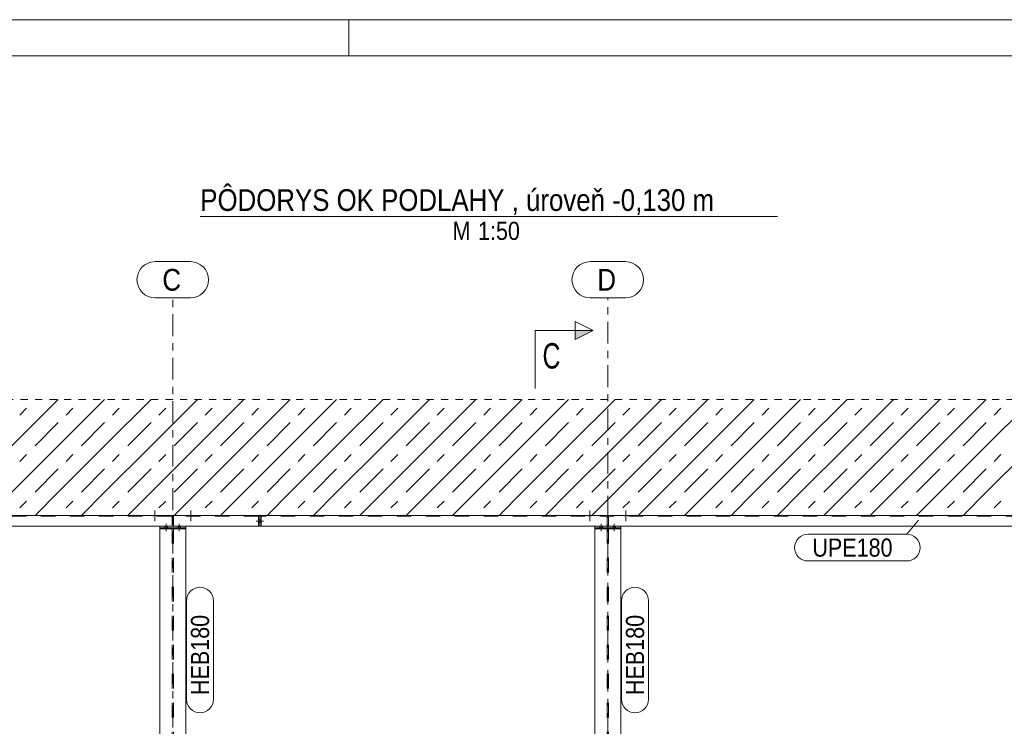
# Model space of a CAD drawing. Header units: millimetres. Extents: x -66 to 775, y -448 to 146.
# Tile 17 of 30: x 100 to 236, y 48 to 146. Entities that reach past the tile are written whole.
import ezdxf

# ---------------------------------------------------------------- set-up
doc = ezdxf.new("R2010")
doc.units = ezdxf.units.MM
for name, pattern in [('XKITLINE00', [0]), ('XKITLINE01', [4, 1, -1, 1, -1]), ('XKITLINE02', [4, 2, -2]), ('XKITLINE03', [6, 3, -1, 1, -1])]:
    doc.linetypes.add(name, pattern=pattern)
for name, color, linetype, lineweight in [('Jiný typ objektu', 7, 'Continuous', 0), ('Kóta', 4, 'Continuous', 0), ('List výkresu', 3, 'Continuous', 0), ('Mřížka', 4, 'Continuous', 0), ('Prvek', 2, 'Continuous', 0), ('Značka prvku', 2, 'Continuous', 0), ('Řez', 7, 'Continuous', 0), ('Šroub', 3, 'Continuous', 0)]:
    doc.layers.add(name, color=color, linetype=linetype, lineweight=lineweight)
doc.styles.add('ARIAL', font='arial.ttf')
doc.styles.add('ARIAL_NARROW', font='ARIALN.TTF')

msp = doc.modelspace()

# ---------------------------------------------------------------- hatches: boundary and pattern name
at = {"layer": 'Řez'}
msp.add_hatch(color=6, dxfattribs=at).paths.add_polyline_path([(176.5, 102.71), (179, 102.71), (176.5, 101.46)], flags=17)

# ---------------------------------------------------------------- linework, layer by layer
at = {"layer": 'Jiný typ objektu', "color": 3, "linetype": 'XKITLINE00', "lineweight": 0}
msp.add_line((124.79, 118.45), (204.39, 118.45), dxfattribs=at)
at = {"layer": 'Kóta', "color": 7, "linetype": 'XKITLINE00', "lineweight": 0}
for p, q in [((115, 77.2), (85.35, 77.2)), ((115, 75.7), (85.35, 75.7)), ((118.2, 75.7), (90.66, 75.7))]:
    msp.add_line(p, q, dxfattribs=at)
at = {"layer": 'List výkresu', "color": 7, "linetype": 'XKITLINE00', "lineweight": 0}
for p, q in [((775.29, 145.58), (-65.71, 145.58)), ((145.29, 140.58), (145.29, 145.58)), ((770.29, 140.58), (-60.71, 140.58))]:
    msp.add_line(p, q, dxfattribs=at)
at = {"layer": 'Mřížka', "color": 1, "linetype": 'XKITLINE00', "lineweight": 0}
for p, q in [((118.56, 112.2), (123.44, 112.2)), ((178.56, 112.2), (183.44, 112.2)), ((118.56, 107.2), (123.44, 107.2)), ((178.56, 107.2), (183.44, 107.2))]:
    msp.add_line(p, q, dxfattribs=at)
at = {"layer": 'Mřížka', "color": 1, "linetype": 'XKITLINE03', "lineweight": 0}
for p, q in [((121, -6.06), (121, 107.2)), ((181, -1.09), (181, 107.2)), ((-29, 77.2), (351, 77.2))]:
    msp.add_line(p, q, dxfattribs=at)
at = {"layer": 'Mřížka', "color": 1, "linetype": 'XKITLINE00', "lineweight": 0}
for centre, start, end in [((118.56, 109.7), 90, 270), ((123.44, 109.7), 270, 90), ((178.56, 109.7), 90, 270), ((183.44, 109.7), 270, 90)]:
    msp.add_arc(centre, 2.5, start, end, dxfattribs=at)
at = {"layer": 'Prvek', "color": 7, "linetype": 'XKITLINE01', "lineweight": 0}
for p, q in [((-4, 93.2), (246, 93.2)), ((-4, 77.2), (246, 77.2))]:
    msp.add_line(p, q, dxfattribs=at)
at = {"layer": 'Prvek', "color": 7, "linetype": 'XKITLINE00', "lineweight": 0}
for p, q in [((98.8, 86.8), (105.2, 93.2)), ((102, 93.2), (102, 93.2)), ((105.2, 86.8), (111.6, 93.2)), ((105.2, 93.2), (105.2, 93.2)), ((105.2, 93.2), (105.2, 93.2)), ((108.4, 93.2), (108.4, 93.2)), ((111.6, 86.8), (118, 93.2)), ((111.6, 93.2), (111.6, 93.2)), ((111.6, 93.2), (111.6, 93.2)), ((114.8, 93.2), (114.8, 93.2)), ((118, 86.8), (124.4, 93.2)), ((118, 93.2), (118, 93.2)), ((118, 93.2), (118, 93.2)), ((121.2, 93.2), (121.2, 93.2)), ((124.4, 86.8), (130.8, 93.2)), ((124.4, 93.2), (124.4, 93.2)), ((124.4, 93.2), (124.4, 93.2)), ((127.6, 93.2), (127.6, 93.2)), ((130.8, 86.8), (137.2, 93.2)), ((130.8, 93.2), (130.8, 93.2)), ((130.8, 93.2), (130.8, 93.2)), ((134, 93.2), (134, 93.2)), ((137.2, 86.8), (143.6, 93.2)), ((137.2, 93.2), (137.2, 93.2)), ((137.2, 93.2), (137.2, 93.2)), ((140.4, 93.2), (140.4, 93.2)), ((143.6, 86.8), (150, 93.2)), ((143.6, 93.2), (143.6, 93.2)), ((143.6, 93.2), (143.6, 93.2)), ((146.8, 93.2), (146.8, 93.2)), ((150, 86.8), (156.4, 93.2)), ((150, 93.2), (150, 93.2)), ((150, 93.2), (150, 93.2)), ((153.2, 93.2), (153.2, 93.2)), ((156.4, 86.8), (162.8, 93.2)), ((156.4, 93.2), (156.4, 93.2)), ((156.4, 93.2), (156.4, 93.2)), ((159.6, 93.2), (159.6, 93.2)), ((162.8, 86.8), (169.2, 93.2)), ((162.8, 93.2), (162.8, 93.2)), ((162.8, 93.2), (162.8, 93.2)), ((166, 93.2), (166, 93.2)), ((169.2, 86.8), (175.6, 93.2)), ((169.2, 93.2), (169.2, 93.2)), ((169.2, 93.2), (169.2, 93.2)), ((172.4, 93.2), (172.4, 93.2)), ((175.6, 86.8), (182, 93.2)), ((175.6, 93.2), (175.6, 93.2)), ((175.6, 93.2), (175.6, 93.2)), ((178.8, 93.2), (178.8, 93.2)), ((182, 86.8), (188.4, 93.2)), ((182, 93.2), (182, 93.2)), ((182, 93.2), (182, 93.2)), ((185.2, 93.2), (185.2, 93.2)), ((188.4, 86.8), (194.8, 93.2)), ((188.4, 93.2), (188.4, 93.2)), ((188.4, 93.2), (188.4, 93.2)), ((191.6, 93.2), (191.6, 93.2)), ((194.8, 86.8), (201.2, 93.2)), ((194.8, 93.2), (194.8, 93.2)), ((194.8, 93.2), (194.8, 93.2)), ((198, 93.2), (198, 93.2)), ((201.2, 86.8), (207.6, 93.2)), ((201.2, 93.2), (201.2, 93.2)), ((201.2, 93.2), (201.2, 93.2)), ((204.4, 93.2), (204.4, 93.2)), ((207.6, 86.8), (214, 93.2)), ((207.6, 93.2), (207.6, 93.2)), ((207.6, 93.2), (207.6, 93.2)), ((210.8, 93.2), (210.8, 93.2)), ((214, 86.8), (220.4, 93.2)), ((214, 93.2), (214, 93.2)), ((214, 93.2), (214, 93.2)), ((217.2, 93.2), (217.2, 93.2)), ((220.4, 86.8), (226.8, 93.2)), ((220.4, 93.2), (220.4, 93.2)), ((220.4, 93.2), (220.4, 93.2)), ((223.6, 93.2), (223.6, 93.2)), ((226.8, 86.8), (233.2, 93.2)), ((226.8, 93.2), (226.8, 93.2)), ((226.8, 93.2), (226.8, 93.2)), ((230, 93.2), (230, 93.2)), ((233.2, 86.8), (239.6, 93.2)), ((233.2, 93.2), (233.2, 93.2)), ((233.2, 93.2), (233.2, 93.2)), ((99.88, 91.04), (100.82, 91.98)), ((106.28, 91.04), (107.22, 91.98)), ((112.68, 91.04), (113.62, 91.98)), ((119.08, 91.04), (120.02, 91.98)), ((125.48, 91.04), (126.42, 91.98)), ((131.88, 91.04), (132.82, 91.98)), ((138.28, 91.04), (139.22, 91.98)), ((144.68, 91.04), (145.62, 91.98)), ((151.08, 91.04), (152.02, 91.98)), ((157.48, 91.04), (158.42, 91.98)), ((163.88, 91.04), (164.82, 91.98)), ((170.28, 91.04), (171.22, 91.98)), ((176.68, 91.04), (177.62, 91.98)), ((183.08, 91.04), (184.02, 91.98)), ((189.48, 91.04), (190.42, 91.98)), ((195.88, 91.04), (196.82, 91.98)), ((202.28, 91.04), (203.22, 91.98)), ((208.68, 91.04), (209.62, 91.98)), ((215.08, 91.04), (216.02, 91.98)), ((221.48, 91.04), (222.42, 91.98)), ((227.88, 91.04), (228.82, 91.98)), ((234.28, 91.04), (235.22, 91.98)), ((102, 86.8), (105.2, 90)), ((108.4, 86.8), (111.6, 90)), ((114.8, 86.8), (118, 90)), ((121.2, 86.8), (124.4, 90)), ((127.6, 86.8), (130.8, 90)), ((134, 86.8), (137.2, 90)), ((140.4, 86.8), (143.6, 90)), ((146.8, 86.8), (150, 90)), ((153.2, 86.8), (156.4, 90)), ((159.6, 86.8), (162.8, 90)), ((166, 86.8), (169.2, 90)), ((172.4, 86.8), (175.6, 90)), ((178.8, 86.8), (182, 90)), ((185.2, 86.8), (188.4, 90)), ((191.6, 86.8), (194.8, 90)), ((198, 86.8), (201.2, 90)), ((204.4, 86.8), (207.6, 90)), ((210.8, 86.8), (214, 90)), ((217.2, 86.8), (220.4, 90)), ((223.6, 86.8), (226.8, 90)), ((230, 86.8), (233.2, 90)), ((98.8, 80.4), (105.2, 86.8)), ((99.88, 84.64), (100.82, 85.58)), ((105.2, 80.4), (111.6, 86.8)), ((105.2, 86.8), (105.2, 86.8)), ((106.28, 84.64), (107.22, 85.58)), ((111.6, 80.4), (118, 86.8)), ((111.6, 86.8), (111.6, 86.8)), ((112.68, 84.64), (113.62, 85.58)), ((118, 80.4), (124.4, 86.8)), ((118, 86.8), (118, 86.8)), ((119.08, 84.64), (120.02, 85.58)), ((124.4, 80.4), (130.8, 86.8)), ((124.4, 86.8), (124.4, 86.8)), ((125.48, 84.64), (126.42, 85.58)), ((130.8, 80.4), (137.2, 86.8)), ((130.8, 86.8), (130.8, 86.8)), ((131.88, 84.64), (132.82, 85.58)), ((137.2, 80.4), (143.6, 86.8)), ((137.2, 86.8), (137.2, 86.8)), ((138.28, 84.64), (139.22, 85.58)), ((143.6, 80.4), (150, 86.8)), ((143.6, 86.8), (143.6, 86.8)), ((144.68, 84.64), (145.62, 85.58)), ((150, 80.4), (156.4, 86.8)), ((150, 86.8), (150, 86.8)), ((151.08, 84.64), (152.02, 85.58)), ((156.4, 80.4), (162.8, 86.8)), ((156.4, 86.8), (156.4, 86.8)), ((157.48, 84.64), (158.42, 85.58)), ((162.8, 80.4), (169.2, 86.8)), ((162.8, 86.8), (162.8, 86.8)), ((163.88, 84.64), (164.82, 85.58)), ((169.2, 80.4), (175.6, 86.8)), ((169.2, 86.8), (169.2, 86.8)), ((170.28, 84.64), (171.22, 85.58)), ((175.6, 80.4), (182, 86.8)), ((175.6, 86.8), (175.6, 86.8)), ((176.68, 84.64), (177.62, 85.58)), ((182, 80.4), (188.4, 86.8)), ((182, 86.8), (182, 86.8)), ((183.08, 84.64), (184.02, 85.58)), ((188.4, 80.4), (194.8, 86.8)), ((188.4, 86.8), (188.4, 86.8)), ((189.48, 84.64), (190.42, 85.58)), ((194.8, 80.4), (201.2, 86.8)), ((194.8, 86.8), (194.8, 86.8)), ((195.88, 84.64), (196.82, 85.58)), ((201.2, 80.4), (207.6, 86.8)), ((201.2, 86.8), (201.2, 86.8)), ((202.28, 84.64), (203.22, 85.58)), ((207.6, 80.4), (214, 86.8)), ((207.6, 86.8), (207.6, 86.8)), ((208.68, 84.64), (209.62, 85.58)), ((214, 80.4), (220.4, 86.8)), ((214, 86.8), (214, 86.8)), ((215.08, 84.64), (216.02, 85.58)), ((220.4, 80.4), (226.8, 86.8)), ((220.4, 86.8), (220.4, 86.8)), ((221.48, 84.64), (222.42, 85.58)), ((226.8, 80.4), (233.2, 86.8)), ((226.8, 86.8), (226.8, 86.8)), ((227.88, 84.64), (228.82, 85.58)), ((233.2, 80.4), (239.6, 86.8)), ((233.2, 86.8), (233.2, 86.8)), ((234.28, 84.64), (235.22, 85.58)), ((102, 80.4), (105.2, 83.6)), ((108.4, 80.4), (111.6, 83.6)), ((114.8, 80.4), (118, 83.6)), ((121.2, 80.4), (124.4, 83.6)), ((127.6, 80.4), (130.8, 83.6)), ((134, 80.4), (137.2, 83.6)), ((140.4, 80.4), (143.6, 83.6)), ((146.8, 80.4), (150, 83.6)), ((153.2, 80.4), (156.4, 83.6)), ((159.6, 80.4), (162.8, 83.6)), ((166, 80.4), (169.2, 83.6)), ((172.4, 80.4), (175.6, 83.6)), ((178.8, 80.4), (182, 83.6)), ((185.2, 80.4), (188.4, 83.6)), ((191.6, 80.4), (194.8, 83.6)), ((198, 80.4), (201.2, 83.6)), ((204.4, 80.4), (207.6, 83.6)), ((210.8, 80.4), (214, 83.6)), ((217.2, 80.4), (220.4, 83.6)), ((223.6, 80.4), (226.8, 83.6)), ((230, 80.4), (233.2, 83.6)), ((102, 77.2), (105.2, 80.4)), ((105.2, 80.4), (105.2, 80.4)), ((108.4, 77.2), (111.6, 80.4)), ((111.6, 80.4), (111.6, 80.4)), ((114.8, 77.2), (118, 80.4)), ((118, 80.4), (118, 80.4)), ((121.2, 77.2), (124.4, 80.4)), ((124.4, 80.4), (124.4, 80.4)), ((127.6, 77.2), (130.8, 80.4)), ((130.8, 80.4), (130.8, 80.4)), ((134, 77.2), (137.2, 80.4)), ((137.2, 80.4), (137.2, 80.4)), ((140.4, 77.2), (143.6, 80.4)), ((143.6, 80.4), (143.6, 80.4)), ((146.8, 77.2), (150, 80.4)), ((150, 80.4), (150, 80.4)), ((153.2, 77.2), (156.4, 80.4)), ((156.4, 80.4), (156.4, 80.4)), ((159.6, 77.2), (162.8, 80.4)), ((162.8, 80.4), (162.8, 80.4)), ((166, 77.2), (169.2, 80.4)), ((169.2, 80.4), (169.2, 80.4)), ((172.4, 77.2), (175.6, 80.4)), ((175.6, 80.4), (175.6, 80.4)), ((178.8, 77.2), (182, 80.4)), ((182, 80.4), (182, 80.4)), ((185.2, 77.2), (188.4, 80.4)), ((188.4, 80.4), (188.4, 80.4)), ((191.6, 77.2), (194.8, 80.4)), ((194.8, 80.4), (194.8, 80.4)), ((198, 77.2), (201.2, 80.4)), ((201.2, 80.4), (201.2, 80.4)), ((204.4, 77.2), (207.6, 80.4)), ((207.6, 80.4), (207.6, 80.4)), ((210.8, 77.2), (214, 80.4)), ((214, 80.4), (214, 80.4)), ((217.2, 77.2), (220.4, 80.4)), ((220.4, 80.4), (220.4, 80.4)), ((223.6, 77.2), (226.8, 80.4)), ((226.8, 80.4), (226.8, 80.4)), ((230, 77.2), (233.2, 80.4)), ((233.2, 80.4), (233.2, 80.4)), ((99.88, 78.24), (100.82, 79.18)), ((106.28, 78.24), (107.22, 79.18)), ((112.68, 78.24), (113.62, 79.18)), ((119.08, 78.24), (120.02, 79.18)), ((125.48, 78.24), (126.42, 79.18)), ((131.88, 78.24), (132.82, 79.18)), ((138.28, 78.24), (139.22, 79.18)), ((144.68, 78.24), (145.62, 79.18)), ((151.08, 78.24), (152.02, 79.18)), ((157.48, 78.24), (158.42, 79.18)), ((163.88, 78.24), (164.82, 79.18)), ((170.28, 78.24), (171.22, 79.18)), ((176.68, 78.24), (177.62, 79.18)), ((183.08, 78.24), (184.02, 79.18)), ((189.48, 78.24), (190.42, 79.18)), ((195.88, 78.24), (196.82, 79.18)), ((202.28, 78.24), (203.22, 79.18)), ((208.68, 78.24), (209.62, 79.18)), ((215.08, 78.24), (216.02, 79.18)), ((221.48, 78.24), (222.42, 79.18)), ((227.88, 78.24), (228.82, 79.18)), ((234.28, 78.24), (235.22, 79.18)), ((105.2, 77.2), (105.2, 77.2)), ((111.6, 77.2), (111.6, 77.2)), ((118, 77.2), (118, 77.2)), ((124.4, 77.2), (124.4, 77.2)), ((130.8, 77.2), (130.8, 77.2)), ((137.2, 77.2), (137.2, 77.2)), ((143.6, 77.2), (143.6, 77.2)), ((150, 77.2), (150, 77.2)), ((156.4, 77.2), (156.4, 77.2)), ((162.8, 77.2), (162.8, 77.2)), ((169.2, 77.2), (169.2, 77.2)), ((175.6, 77.2), (175.6, 77.2)), ((182, 77.2), (182, 77.2)), ((188.4, 77.2), (188.4, 77.2)), ((194.8, 77.2), (194.8, 77.2)), ((201.2, 77.2), (201.2, 77.2)), ((207.6, 77.2), (207.6, 77.2)), ((214, 77.2), (214, 77.2)), ((220.4, 77.2), (220.4, 77.2)), ((226.8, 77.2), (226.8, 77.2)), ((233.2, 77.2), (233.2, 77.2))]:
    msp.add_line(p, q, dxfattribs=at)
at = {"layer": 'Prvek', "color": 7, "linetype": 'XKITLINE02', "lineweight": 0}
for p, q in [((132.8, 77.2), (-2.5, 77.2)), ((132.8, 77.09), (-2.5, 77.09)), ((120.92, 77.09), (120.92, 75.7)), ((121.08, 77.09), (120.92, 77.09)), ((121.08, 75.7), (121.08, 77.09)), ((132.8, 75.7), (132.8, 77.1)), ((245.9, 77.2), (133.2, 77.2)), ((133.2, 77.1), (133.2, 75.7)), ((245.9, 77.09), (133.2, 77.09)), ((180.92, 77.09), (180.92, 75.7)), ((181.08, 77.09), (180.92, 77.09)), ((181.08, 75.7), (181.08, 77.09)), ((122.8, 75.7), (119.2, 75.7)), ((122.8, 75.5), (119.2, 75.5)), ((122.8, 75.34), (119.2, 75.34)), ((120.92, 75.7), (121.08, 75.7)), ((120.92, 75.34), (120.92, 4.2)), ((121.08, 75.34), (121.08, 4.2)), ((182.8, 75.7), (179.2, 75.7)), ((182.8, 75.5), (179.2, 75.5)), ((182.8, 75.34), (179.2, 75.34)), ((180.91, 75.34), (180.91, 4.2)), ((180.92, 75.7), (181.08, 75.7)), ((181.09, 75.34), (181.09, 4.2))]:
    msp.add_line(p, q, dxfattribs=at)
at = {"layer": 'Prvek', "color": 3, "linetype": 'XKITLINE00', "lineweight": 0}
for p, q in [((132.8, 77.2), (132.8, 75.7)), ((132.8, 77.1), (133, 77.1)), ((133, 77.1), (133, 75.7)), ((133.2, 77.1), (133, 77.1)), ((133, 77.1), (133, 75.7)), ((133.2, 75.7), (133.2, 77.2)), ((132.8, 75.7), (-2.5, 75.7)), ((119.2, 75.7), (119.2, 75.5)), ((119.2, 75.5), (119.2, 75.34)), ((122.8, 75.5), (119.2, 75.5)), ((122.8, 75.34), (119.2, 75.34)), ((119.2, 75.34), (119.2, 4.2)), ((122.8, 75.7), (122.8, 75.5)), ((122.8, 75.5), (122.8, 75.34)), ((122.8, 4.2), (122.8, 75.34)), ((133, 75.7), (132.8, 75.7)), ((133.2, 75.7), (133, 75.7)), ((245.9, 75.7), (133.2, 75.7)), ((179.2, 75.7), (179.2, 75.5)), ((179.2, 75.5), (179.2, 75.34)), ((182.8, 75.5), (179.2, 75.5)), ((182.8, 75.34), (179.2, 75.34)), ((179.2, 75.34), (179.2, 4.2)), ((182.8, 75.7), (182.8, 75.5)), ((182.8, 75.5), (182.8, 75.34)), ((182.8, 4.2), (182.8, 75.34))]:
    msp.add_line(p, q, dxfattribs=at)
at = {"layer": 'Značka prvku', "color": 7, "linetype": 'XKITLINE00', "lineweight": 0}
for p, q in [((223.84, 76.52), (222.23, 74.61)), ((208.62, 74.61), (222.23, 74.61)), ((208.62, 70.91), (222.23, 70.91)), ((122.9, 51.82), (122.9, 65.43)), ((126.6, 51.82), (126.6, 65.43)), ((182.9, 51.82), (182.9, 65.43)), ((186.6, 51.82), (186.6, 65.43))]:
    msp.add_line(p, q, dxfattribs=at)
for centre, start, end in [((208.62, 72.76), 90, 270), ((222.23, 72.76), 270, 90), ((124.75, 65.43), 0, 180), ((184.75, 65.43), 0, 180), ((124.75, 51.82), 180, 0), ((184.75, 51.82), 180, 0)]:
    msp.add_arc(centre, 1.85, start, end, dxfattribs=at)
at = {"layer": 'Řez', "color": 6, "linetype": 'XKITLINE00', "lineweight": 0}
for p, q in [((176.5, 101.46), (176.5, 103.96)), ((176.5, 103.96), (179, 102.71)), ((171, 102.71), (171, 94.71)), ((171, 102.71), (179, 102.71)), ((179, 102.71), (176.5, 101.46))]:
    msp.add_line(p, q, dxfattribs=at)
at = {"layer": 'Šroub', "color": 7, "linetype": 'XKITLINE02', "lineweight": 0}
for p, q in [((118.5, 77.86), (118.5, 76.42)), ((123.5, 77.86), (123.5, 76.42)), ((178.5, 77.86), (178.5, 76.42)), ((183.5, 77.86), (183.5, 76.42)), ((118.28, 77.2), (118.28, 77.09)), ((118.72, 77.2), (118.72, 77.09)), ((123.28, 77.2), (123.28, 77.09)), ((123.72, 77.2), (123.72, 77.09)), ((133.5, 76.41), (132.5, 76.41)), ((133.5, 76.41), (132.5, 76.41)), ((133, 76.59), (132.8, 76.59)), ((133, 76.59), (132.8, 76.59)), ((133, 76.23), (132.8, 76.23)), ((133, 76.23), (132.8, 76.23)), ((133.2, 76.59), (133, 76.59)), ((133.2, 76.59), (133, 76.59)), ((133.2, 76.23), (133, 76.23)), ((133.2, 76.23), (133, 76.23)), ((178.28, 77.2), (178.28, 77.09)), ((178.72, 77.2), (178.72, 77.09)), ((183.28, 77.2), (183.28, 77.09)), ((183.72, 77.2), (183.72, 77.09)), ((119.92, 75.7), (119.92, 75.5)), ((119.92, 75.7), (119.92, 75.5)), ((119.92, 75.5), (119.92, 75.34)), ((119.92, 75.5), (119.92, 75.34)), ((120.1, 76.02), (120.1, 75.02)), ((120.1, 76.02), (120.1, 75.02)), ((120.28, 75.7), (120.28, 75.5)), ((120.28, 75.7), (120.28, 75.5)), ((120.28, 75.5), (120.28, 75.34)), ((120.28, 75.5), (120.28, 75.34)), ((121.72, 75.7), (121.72, 75.5)), ((121.72, 75.7), (121.72, 75.5)), ((121.72, 75.5), (121.72, 75.34)), ((121.72, 75.5), (121.72, 75.34)), ((121.9, 76.02), (121.9, 75.02)), ((121.9, 76.02), (121.9, 75.02)), ((122.08, 75.7), (122.08, 75.5)), ((122.08, 75.7), (122.08, 75.5)), ((122.08, 75.5), (122.08, 75.34)), ((122.08, 75.5), (122.08, 75.34)), ((179.92, 75.7), (179.92, 75.5)), ((179.92, 75.7), (179.92, 75.5)), ((179.92, 75.5), (179.92, 75.34)), ((179.92, 75.5), (179.92, 75.34)), ((180.1, 76.02), (180.1, 75.02)), ((180.1, 76.02), (180.1, 75.02)), ((180.28, 75.7), (180.28, 75.5)), ((180.28, 75.7), (180.28, 75.5)), ((180.28, 75.5), (180.28, 75.34)), ((180.28, 75.5), (180.28, 75.34)), ((181.72, 75.7), (181.72, 75.5)), ((181.72, 75.7), (181.72, 75.5)), ((181.72, 75.5), (181.72, 75.34)), ((181.72, 75.5), (181.72, 75.34)), ((181.9, 76.02), (181.9, 75.02)), ((181.9, 76.02), (181.9, 75.02)), ((182.08, 75.7), (182.08, 75.5)), ((182.08, 75.7), (182.08, 75.5)), ((182.08, 75.5), (182.08, 75.34)), ((182.08, 75.5), (182.08, 75.34))]:
    msp.add_line(p, q, dxfattribs=at)

# ---------------------------------------------------------------- texts
at = {"layer": 'Jiný typ objektu', "color": 6, "style": 'ARIAL', "width": 0.85}
msp.add_text('PÔDORYS OK PODLAHY , úroveň -0,130 m', height=3, dxfattribs=at).set_placement((124.79, 119.2))
at = {"layer": 'Jiný typ objektu', "color": 3, "style": 'ARIAL', "width": 0.85}
for s, p in [('M', (159.58, 115.2)), ('1:50', (163.1, 115.2))]:
    msp.add_text(s, height=2.5, dxfattribs=at).set_placement(p)
at = {"layer": 'Mřížka', "color": 4, "style": 'ARIAL', "width": 0.85}
for s, p in [('C', (119.56, 108.2)), ('D', (179.56, 108.2))]:
    msp.add_text(s, height=3, dxfattribs=at).set_placement(p)
at = {"layer": 'Značka prvku', "color": 3, "style": 'ARIAL', "width": 0.85}
msp.add_text('UPE180', height=2.5, dxfattribs=at).set_placement((209.22, 71.51))
for p in [(126, 52.42), (186, 52.42)]:
    msp.add_text('HEB180', height=2.5, rotation=90.0002, dxfattribs=at).set_placement(p)
at = {"layer": 'Řez', "color": 6, "style": 'ARIAL_NARROW', "width": 0.85}
msp.add_text('C', height=3.5, dxfattribs=at).set_placement((172, 97.46))

doc.saveas('drawing.dxf')
